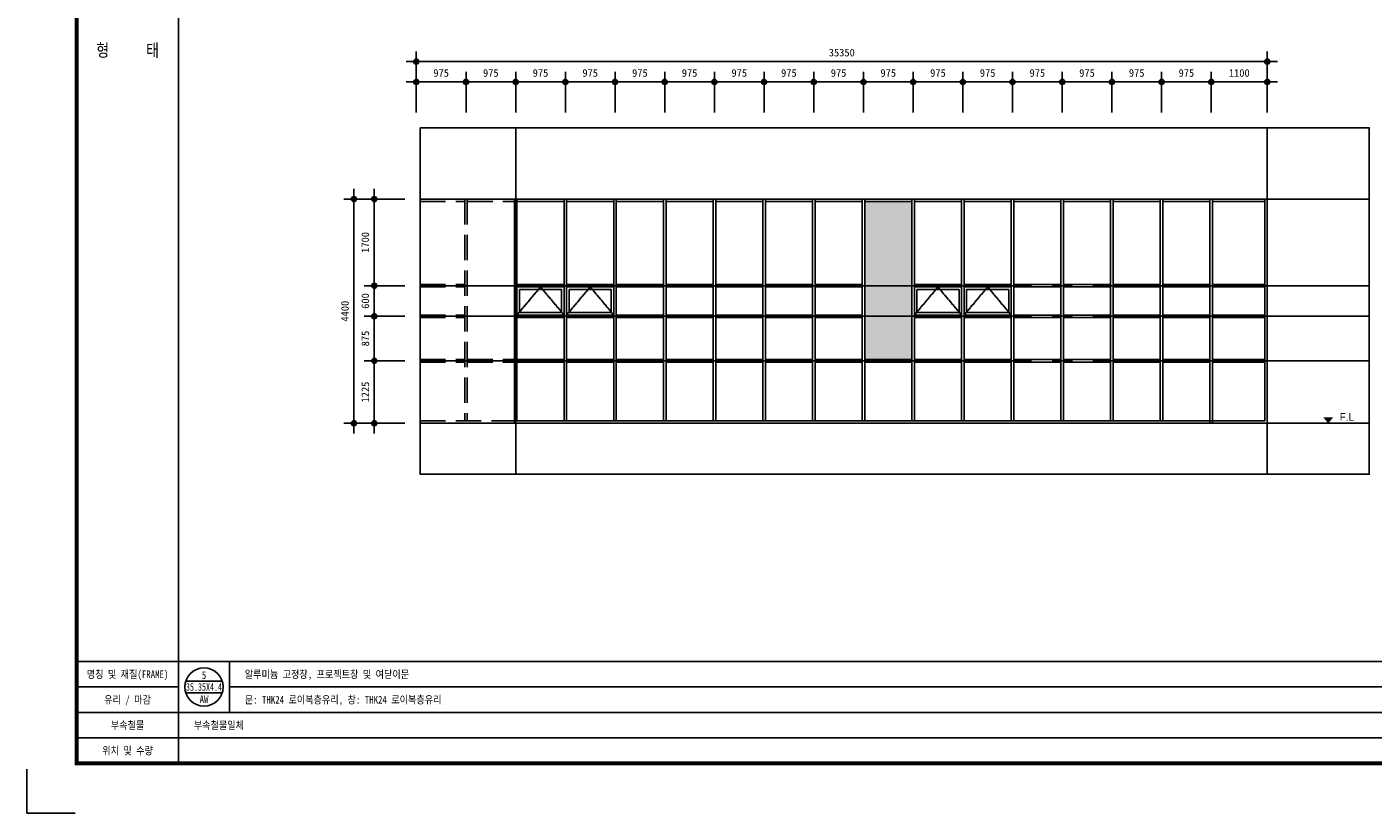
# Model space of a CAD drawing. Header units: millimetres. Extents: x 3445018 to 4174071, y -6064565 to -5122887.
# Tile 50 of 192: x 3795621 to 3822039, y -5615915 to -5600483. Entities that reach past the tile are written whole.
import ezdxf
from ezdxf.enums import TextEntityAlignment as Align

# ---------------------------------------------------------------- set-up
doc = ezdxf.new("R2010")
doc.units = ezdxf.units.MM
doc.header["$MEASUREMENT"] = 0
doc.linetypes.add('CEN', pattern=[66, 60, -2, 2, -2])
doc.linetypes.add('HID2', pattern=[3.5, 2.5, -1])
doc.layers.get('DEFPOINTS').update_dxf_attribs({"linetype": 'CONTINUOUS'})
for name, color, linetype in [('3', 3, 'CONTINUOUS'), ('A_GE_CEN', 1, 'CEN'), ('A_GE_FORM', 7, 'CONTINUOUS'), ('A_GE_SYM', 7, 'CONTINUOUS'), ('A_GE_TEXT', 3, 'CONTINUOUS'), ('AA-XXXX-TEXT', 3, 'CONTINUOUS'), ('AA-XXXX-창호부호', 7, 'CONTINUOUS'), ('CEN', 13, 'CEN'), ('DIM', 7, 'CONTINUOUS'), ('SO-252', 252, 'CONTINUOUS'), ('TABLE', 7, 'CONTINUOUS'), ('WIN1', 4, 'CONTINUOUS'), ('WIN2', 9, 'CONTINUOUS')]:
    doc.layers.add(name, color=color, linetype=linetype)
doc.styles.add('HY울릉도 L', font='txt')
doc.styles.add('SDP-S', font='txt')
doc.styles.add('돋움', font='txt')
doc.dimstyles.new('SMDI-3', dxfattribs={"dimtxt": 3, "dimasz": 1, "dimexe": 2, "dimexo": 3, "dimgap": 1, "dimtad": 1, "dimdsep": 46, "dimtxsty": 'HY울릉도 L', "dimblk": 'Z_DOT', "dimcen": 2.5, "dimdle": 1.5, "dimclrd": 1, "dimclre": 1, "dimclrt": 2, "dimadec": 0, "dimazin": 0, "dimtfac": 1, "dimtix": 1, "dimtmove": 2, "dimatfit": 3, "dimldrblk": 'Z_DOT', "dimfxl": 2, "dimtvp": 1, "dimtolj": 1, "dimtzin": 0, "dimarcsym": 0})

# ---------------------------------------------------------------- blocks, each defined once
blk = doc.blocks.new('창호부호')
at = {"layer": 'AA-XXXX-창호부호'}
for p, q in [((-286, 90), (286, 90)), ((-286, -90), (286, -90))]:
    blk.add_line(p, q, dxfattribs=at)
blk.add_circle((0, 0), 300, dxfattribs=at)
at = {"layer": 'AA-XXXX-창호부호', "color": 3, "width": 0.85}
blk.add_attdef('NO', text='', height=120, dxfattribs=at).set_placement((0, 90), align=Align.BOTTOM_CENTER)
at = {"layer": 'AA-XXXX-창호부호', "color": 4, "width": 0.85}
blk.add_attdef('규격', text='', height=120, dxfattribs=at).set_placement((0, 0), align=Align.MIDDLE)
at = {"layer": 'AA-XXXX-창호부호', "color": 3, "width": 0.85}
blk.add_attdef('창호', text='', height=120, dxfattribs=at).set_placement((0, -130), align=Align.TOP_CENTER)
blk = doc.blocks.new('sheet _서영')
at = {"layer": 'A_GE_FORM'}
for p, q in [((-362689.99, -1059041.18), (-362689.99, -1059058.43)), ((-362689.99, -1059041.18), (-362689.99, -1059058.43)), ((-362689.99, -1059058.43), (-362670.99, -1059058.43))]:
    blk.add_line(p, q, dxfattribs=at)
at = {"layer": 'A_GE_FORM', "const_width": 1.5}
blk.add_lwpolyline([(-361868.49, -1059038.93), (-362670.49, -1059038.93), (-362670.49, -1058483.93), (-361868.49, -1058483.93)], close=True, dxfattribs=at)
blk = doc.blocks.new('Z_DOT')
at = {"layer": 'DIM', "color": 1, "ltscale": 3}
for p, q in [((-2, 0), (2, 0)), ((0, -2), (0, 2))]:
    blk.add_line(p, q, dxfattribs=at)
for radius in [0.5, 0.25]:
    blk.add_circle((0, 0), radius, dxfattribs=at)
blk = doc.blocks.new('*D687')
at = {"layer": 'DEFPOINTS', "color": 0, "ltscale": 3, "transparency": 16777216}
for p in [(3803263, -5601163), (3803263, -5602464), (3819963, -5602464)]:
    blk.add_point(p, dxfattribs=at)
at = {"layer": 'DIM', "color": 1, "lineweight": -2, "ltscale": 3, "transparency": 16777216}
for p, q in [((3803263, -5602164), (3803263, -5600963)), ((3819963, -5602164), (3819963, -5600963)), ((3819863, -5601163), (3803363, -5601163))]:
    blk.add_line(p, q, dxfattribs=at)
at = {"layer": 'DIM', "color": 1, "lineweight": -2, "ltscale": 3, "transparency": 16777216, "xscale": 100, "yscale": 100, "zscale": 100, "rotation": 180}
blk.add_blockref('Z_DOT', (3803263, -5601163), dxfattribs=at)
at = {"layer": 'DIM', "color": 1, "lineweight": -2, "ltscale": 3, "transparency": 16777216, "xscale": 100, "yscale": 100, "zscale": 100}
blk.add_blockref('Z_DOT', (3819963, -5601163), dxfattribs=at)
at = {"layer": 'DIM', "color": 2, "ltscale": 3, "transparency": 16777216, "insert": (3811613, -5600988), "char_height": 150, "attachment_point": 5, "style": 'SDP-S'}
blk.add_mtext('\\A1;35350', dxfattribs=at)
blk = doc.blocks.new('*D688')
at = {"layer": 'DEFPOINTS', "color": 0, "ltscale": 3, "transparency": 16777216}
for p in [(3819963, -5601563), (3818863, -5602464), (3819963, -5602464)]:
    blk.add_point(p, dxfattribs=at)
at = {"layer": 'DIM', "color": 1, "lineweight": -2, "ltscale": 3, "transparency": 16777216}
for p, q in [((3818863, -5602164), (3818863, -5601363)), ((3819963, -5602164), (3819963, -5601363)), ((3818963, -5601563), (3819863, -5601563))]:
    blk.add_line(p, q, dxfattribs=at)
at = {"layer": 'DIM', "color": 1, "lineweight": -2, "ltscale": 3, "transparency": 16777216, "xscale": 100, "yscale": 100, "zscale": 100, "rotation": 180}
blk.add_blockref('Z_DOT', (3818863, -5601563), dxfattribs=at)
at = {"layer": 'DIM', "color": 1, "lineweight": -2, "ltscale": 3, "transparency": 16777216, "xscale": 100, "yscale": 100, "zscale": 100}
blk.add_blockref('Z_DOT', (3819963, -5601563), dxfattribs=at)
at = {"layer": 'DIM', "color": 2, "ltscale": 3, "transparency": 16777216, "insert": (3819413, -5601388), "char_height": 150, "attachment_point": 5, "style": 'SDP-S'}
blk.add_mtext('\\A1;1100', dxfattribs=at)
blk = doc.blocks.new('*D661')
at = {"layer": 'DEFPOINTS', "color": 0, "ltscale": 3, "transparency": 16777216}
for p in [(3818863, -5601563), (3817888, -5602464), (3818863, -5602464)]:
    blk.add_point(p, dxfattribs=at)
at = {"layer": 'DIM', "color": 1, "lineweight": -2, "ltscale": 3, "transparency": 16777216}
for p, q in [((3817888, -5602164), (3817888, -5601363)), ((3818863, -5602164), (3818863, -5601363)), ((3817988, -5601563), (3818763, -5601563))]:
    blk.add_line(p, q, dxfattribs=at)
at = {"layer": 'DIM', "color": 1, "lineweight": -2, "ltscale": 3, "transparency": 16777216, "xscale": 100, "yscale": 100, "zscale": 100, "rotation": 180}
blk.add_blockref('Z_DOT', (3817888, -5601563), dxfattribs=at)
at = {"layer": 'DIM', "color": 1, "lineweight": -2, "ltscale": 3, "transparency": 16777216, "xscale": 100, "yscale": 100, "zscale": 100}
blk.add_blockref('Z_DOT', (3818863, -5601563), dxfattribs=at)
at = {"layer": 'DIM', "color": 2, "ltscale": 3, "transparency": 16777216, "insert": (3818375, -5601388), "char_height": 150, "attachment_point": 5, "style": 'SDP-S'}
blk.add_mtext('\\A1;975', dxfattribs=at)
blk = doc.blocks.new('*D662')
at = {"layer": 'DEFPOINTS', "color": 0, "ltscale": 3, "transparency": 16777216}
for p in [(3817888, -5601563), (3816913, -5602464), (3817888, -5602464)]:
    blk.add_point(p, dxfattribs=at)
at = {"layer": 'DIM', "color": 1, "lineweight": -2, "ltscale": 3, "transparency": 16777216}
for p, q in [((3816913, -5602164), (3816913, -5601363)), ((3817888, -5602164), (3817888, -5601363)), ((3817013, -5601563), (3817788, -5601563))]:
    blk.add_line(p, q, dxfattribs=at)
at = {"layer": 'DIM', "color": 1, "lineweight": -2, "ltscale": 3, "transparency": 16777216, "xscale": 100, "yscale": 100, "zscale": 100, "rotation": 180}
blk.add_blockref('Z_DOT', (3816913, -5601563), dxfattribs=at)
at = {"layer": 'DIM', "color": 1, "lineweight": -2, "ltscale": 3, "transparency": 16777216, "xscale": 100, "yscale": 100, "zscale": 100}
blk.add_blockref('Z_DOT', (3817888, -5601563), dxfattribs=at)
at = {"layer": 'DIM', "color": 2, "ltscale": 3, "transparency": 16777216, "insert": (3817400, -5601388), "char_height": 150, "attachment_point": 5, "style": 'SDP-S'}
blk.add_mtext('\\A1;975', dxfattribs=at)
blk = doc.blocks.new('*D663')
at = {"layer": 'DEFPOINTS', "color": 0, "ltscale": 3, "transparency": 16777216}
for p in [(3816913, -5601563), (3815938, -5602464), (3816913, -5602464)]:
    blk.add_point(p, dxfattribs=at)
at = {"layer": 'DIM', "color": 1, "lineweight": -2, "ltscale": 3, "transparency": 16777216}
for p, q in [((3815938, -5602164), (3815938, -5601363)), ((3816913, -5602164), (3816913, -5601363)), ((3816038, -5601563), (3816813, -5601563))]:
    blk.add_line(p, q, dxfattribs=at)
at = {"layer": 'DIM', "color": 1, "lineweight": -2, "ltscale": 3, "transparency": 16777216, "xscale": 100, "yscale": 100, "zscale": 100, "rotation": 180}
blk.add_blockref('Z_DOT', (3815938, -5601563), dxfattribs=at)
at = {"layer": 'DIM', "color": 1, "lineweight": -2, "ltscale": 3, "transparency": 16777216, "xscale": 100, "yscale": 100, "zscale": 100}
blk.add_blockref('Z_DOT', (3816913, -5601563), dxfattribs=at)
at = {"layer": 'DIM', "color": 2, "ltscale": 3, "transparency": 16777216, "insert": (3816425, -5601388), "char_height": 150, "attachment_point": 5, "style": 'SDP-S'}
blk.add_mtext('\\A1;975', dxfattribs=at)
blk = doc.blocks.new('*D664')
at = {"layer": 'DEFPOINTS', "color": 0, "ltscale": 3, "transparency": 16777216}
for p in [(3815938, -5601563), (3814963, -5602464), (3815938, -5602464)]:
    blk.add_point(p, dxfattribs=at)
at = {"layer": 'DIM', "color": 1, "lineweight": -2, "ltscale": 3, "transparency": 16777216}
for p, q in [((3814963, -5602164), (3814963, -5601363)), ((3815938, -5602164), (3815938, -5601363)), ((3815063, -5601563), (3815838, -5601563))]:
    blk.add_line(p, q, dxfattribs=at)
at = {"layer": 'DIM', "color": 1, "lineweight": -2, "ltscale": 3, "transparency": 16777216, "xscale": 100, "yscale": 100, "zscale": 100, "rotation": 180}
blk.add_blockref('Z_DOT', (3814963, -5601563), dxfattribs=at)
at = {"layer": 'DIM', "color": 1, "lineweight": -2, "ltscale": 3, "transparency": 16777216, "xscale": 100, "yscale": 100, "zscale": 100}
blk.add_blockref('Z_DOT', (3815938, -5601563), dxfattribs=at)
at = {"layer": 'DIM', "color": 2, "ltscale": 3, "transparency": 16777216, "insert": (3815450, -5601388), "char_height": 150, "attachment_point": 5, "style": 'SDP-S'}
blk.add_mtext('\\A1;975', dxfattribs=at)
blk = doc.blocks.new('*D665')
at = {"layer": 'DEFPOINTS', "color": 0, "ltscale": 3, "transparency": 16777216}
for p in [(3814963, -5601563), (3813988, -5602464), (3814963, -5602464)]:
    blk.add_point(p, dxfattribs=at)
at = {"layer": 'DIM', "color": 1, "lineweight": -2, "ltscale": 3, "transparency": 16777216}
for p, q in [((3813988, -5602164), (3813988, -5601363)), ((3814963, -5602164), (3814963, -5601363)), ((3814088, -5601563), (3814863, -5601563))]:
    blk.add_line(p, q, dxfattribs=at)
at = {"layer": 'DIM', "color": 1, "lineweight": -2, "ltscale": 3, "transparency": 16777216, "xscale": 100, "yscale": 100, "zscale": 100, "rotation": 180}
blk.add_blockref('Z_DOT', (3813988, -5601563), dxfattribs=at)
at = {"layer": 'DIM', "color": 1, "lineweight": -2, "ltscale": 3, "transparency": 16777216, "xscale": 100, "yscale": 100, "zscale": 100}
blk.add_blockref('Z_DOT', (3814963, -5601563), dxfattribs=at)
at = {"layer": 'DIM', "color": 2, "ltscale": 3, "transparency": 16777216, "insert": (3814475, -5601388), "char_height": 150, "attachment_point": 5, "style": 'SDP-S'}
blk.add_mtext('\\A1;975', dxfattribs=at)
blk = doc.blocks.new('*D666')
at = {"layer": 'DEFPOINTS', "color": 0, "ltscale": 3, "transparency": 16777216}
for p in [(3813988, -5601563), (3813013, -5602464), (3813988, -5602464)]:
    blk.add_point(p, dxfattribs=at)
at = {"layer": 'DIM', "color": 1, "lineweight": -2, "ltscale": 3, "transparency": 16777216}
for p, q in [((3813013, -5602164), (3813013, -5601363)), ((3813988, -5602164), (3813988, -5601363)), ((3813113, -5601563), (3813888, -5601563))]:
    blk.add_line(p, q, dxfattribs=at)
at = {"layer": 'DIM', "color": 1, "lineweight": -2, "ltscale": 3, "transparency": 16777216, "xscale": 100, "yscale": 100, "zscale": 100, "rotation": 180}
blk.add_blockref('Z_DOT', (3813013, -5601563), dxfattribs=at)
at = {"layer": 'DIM', "color": 1, "lineweight": -2, "ltscale": 3, "transparency": 16777216, "xscale": 100, "yscale": 100, "zscale": 100}
blk.add_blockref('Z_DOT', (3813988, -5601563), dxfattribs=at)
at = {"layer": 'DIM', "color": 2, "ltscale": 3, "transparency": 16777216, "insert": (3813500, -5601388), "char_height": 150, "attachment_point": 5, "style": 'SDP-S'}
blk.add_mtext('\\A1;975', dxfattribs=at)
blk = doc.blocks.new('*D667')
at = {"layer": 'DEFPOINTS', "color": 0, "ltscale": 3, "transparency": 16777216}
for p in [(3813013, -5601563), (3812038, -5602464), (3813013, -5602464)]:
    blk.add_point(p, dxfattribs=at)
at = {"layer": 'DIM', "color": 1, "lineweight": -2, "ltscale": 3, "transparency": 16777216}
for p, q in [((3812038, -5602164), (3812038, -5601363)), ((3813013, -5602164), (3813013, -5601363)), ((3812138, -5601563), (3812913, -5601563))]:
    blk.add_line(p, q, dxfattribs=at)
at = {"layer": 'DIM', "color": 1, "lineweight": -2, "ltscale": 3, "transparency": 16777216, "xscale": 100, "yscale": 100, "zscale": 100, "rotation": 180}
blk.add_blockref('Z_DOT', (3812038, -5601563), dxfattribs=at)
at = {"layer": 'DIM', "color": 1, "lineweight": -2, "ltscale": 3, "transparency": 16777216, "xscale": 100, "yscale": 100, "zscale": 100}
blk.add_blockref('Z_DOT', (3813013, -5601563), dxfattribs=at)
at = {"layer": 'DIM', "color": 2, "ltscale": 3, "transparency": 16777216, "insert": (3812525, -5601388), "char_height": 150, "attachment_point": 5, "style": 'SDP-S'}
blk.add_mtext('\\A1;975', dxfattribs=at)
blk = doc.blocks.new('*D668')
at = {"layer": 'DEFPOINTS', "color": 0, "ltscale": 3, "transparency": 16777216}
for p in [(3812038, -5601563), (3811063, -5602464), (3812038, -5602464)]:
    blk.add_point(p, dxfattribs=at)
at = {"layer": 'DIM', "color": 1, "lineweight": -2, "ltscale": 3, "transparency": 16777216}
for p, q in [((3811063, -5602164), (3811063, -5601363)), ((3812038, -5602164), (3812038, -5601363)), ((3811163, -5601563), (3811938, -5601563))]:
    blk.add_line(p, q, dxfattribs=at)
at = {"layer": 'DIM', "color": 1, "lineweight": -2, "ltscale": 3, "transparency": 16777216, "xscale": 100, "yscale": 100, "zscale": 100, "rotation": 180}
blk.add_blockref('Z_DOT', (3811063, -5601563), dxfattribs=at)
at = {"layer": 'DIM', "color": 1, "lineweight": -2, "ltscale": 3, "transparency": 16777216, "xscale": 100, "yscale": 100, "zscale": 100}
blk.add_blockref('Z_DOT', (3812038, -5601563), dxfattribs=at)
at = {"layer": 'DIM', "color": 2, "ltscale": 3, "transparency": 16777216, "insert": (3811550, -5601388), "char_height": 150, "attachment_point": 5, "style": 'SDP-S'}
blk.add_mtext('\\A1;975', dxfattribs=at)
blk = doc.blocks.new('*D669')
at = {"layer": 'DEFPOINTS', "color": 0, "ltscale": 3, "transparency": 16777216}
for p in [(3811063, -5601563), (3810088, -5602464), (3811063, -5602464)]:
    blk.add_point(p, dxfattribs=at)
at = {"layer": 'DIM', "color": 1, "lineweight": -2, "ltscale": 3, "transparency": 16777216}
for p, q in [((3810088, -5602164), (3810088, -5601363)), ((3811063, -5602164), (3811063, -5601363)), ((3810188, -5601563), (3810963, -5601563))]:
    blk.add_line(p, q, dxfattribs=at)
at = {"layer": 'DIM', "color": 1, "lineweight": -2, "ltscale": 3, "transparency": 16777216, "xscale": 100, "yscale": 100, "zscale": 100, "rotation": 180}
blk.add_blockref('Z_DOT', (3810088, -5601563), dxfattribs=at)
at = {"layer": 'DIM', "color": 1, "lineweight": -2, "ltscale": 3, "transparency": 16777216, "xscale": 100, "yscale": 100, "zscale": 100}
blk.add_blockref('Z_DOT', (3811063, -5601563), dxfattribs=at)
at = {"layer": 'DIM', "color": 2, "ltscale": 3, "transparency": 16777216, "insert": (3810575, -5601388), "char_height": 150, "attachment_point": 5, "style": 'SDP-S'}
blk.add_mtext('\\A1;975', dxfattribs=at)
blk = doc.blocks.new('*D670')
at = {"layer": 'DEFPOINTS', "color": 0, "ltscale": 3, "transparency": 16777216}
for p in [(3810088, -5601563), (3809113, -5602464), (3810088, -5602464)]:
    blk.add_point(p, dxfattribs=at)
at = {"layer": 'DIM', "color": 1, "lineweight": -2, "ltscale": 3, "transparency": 16777216}
for p, q in [((3809113, -5602164), (3809113, -5601363)), ((3810088, -5602164), (3810088, -5601363)), ((3809213, -5601563), (3809988, -5601563))]:
    blk.add_line(p, q, dxfattribs=at)
at = {"layer": 'DIM', "color": 1, "lineweight": -2, "ltscale": 3, "transparency": 16777216, "xscale": 100, "yscale": 100, "zscale": 100, "rotation": 180}
blk.add_blockref('Z_DOT', (3809113, -5601563), dxfattribs=at)
at = {"layer": 'DIM', "color": 1, "lineweight": -2, "ltscale": 3, "transparency": 16777216, "xscale": 100, "yscale": 100, "zscale": 100}
blk.add_blockref('Z_DOT', (3810088, -5601563), dxfattribs=at)
at = {"layer": 'DIM', "color": 2, "ltscale": 3, "transparency": 16777216, "insert": (3809600, -5601388), "char_height": 150, "attachment_point": 5, "style": 'SDP-S'}
blk.add_mtext('\\A1;975', dxfattribs=at)
blk = doc.blocks.new('*D671')
at = {"layer": 'DEFPOINTS', "color": 0, "ltscale": 3, "transparency": 16777216}
for p in [(3809113, -5601563), (3808138, -5602464), (3809113, -5602464)]:
    blk.add_point(p, dxfattribs=at)
at = {"layer": 'DIM', "color": 1, "lineweight": -2, "ltscale": 3, "transparency": 16777216}
for p, q in [((3808138, -5602164), (3808138, -5601363)), ((3809113, -5602164), (3809113, -5601363)), ((3808238, -5601563), (3809013, -5601563))]:
    blk.add_line(p, q, dxfattribs=at)
at = {"layer": 'DIM', "color": 1, "lineweight": -2, "ltscale": 3, "transparency": 16777216, "xscale": 100, "yscale": 100, "zscale": 100, "rotation": 180}
blk.add_blockref('Z_DOT', (3808138, -5601563), dxfattribs=at)
at = {"layer": 'DIM', "color": 1, "lineweight": -2, "ltscale": 3, "transparency": 16777216, "xscale": 100, "yscale": 100, "zscale": 100}
blk.add_blockref('Z_DOT', (3809113, -5601563), dxfattribs=at)
at = {"layer": 'DIM', "color": 2, "ltscale": 3, "transparency": 16777216, "insert": (3808625, -5601388), "char_height": 150, "attachment_point": 5, "style": 'SDP-S'}
blk.add_mtext('\\A1;975', dxfattribs=at)
blk = doc.blocks.new('*D690')
at = {"layer": 'DEFPOINTS', "color": 0, "ltscale": 3, "transparency": 16777216}
for p in [(3808138, -5601563), (3807163, -5602464), (3808138, -5602464)]:
    blk.add_point(p, dxfattribs=at)
at = {"layer": 'DIM', "color": 1, "lineweight": -2, "ltscale": 3, "transparency": 16777216}
for p, q in [((3807163, -5602164), (3807163, -5601363)), ((3808138, -5602164), (3808138, -5601363)), ((3807263, -5601563), (3808038, -5601563))]:
    blk.add_line(p, q, dxfattribs=at)
at = {"layer": 'DIM', "color": 1, "lineweight": -2, "ltscale": 3, "transparency": 16777216, "xscale": 100, "yscale": 100, "zscale": 100, "rotation": 180}
blk.add_blockref('Z_DOT', (3807163, -5601563), dxfattribs=at)
at = {"layer": 'DIM', "color": 1, "lineweight": -2, "ltscale": 3, "transparency": 16777216, "xscale": 100, "yscale": 100, "zscale": 100}
blk.add_blockref('Z_DOT', (3808138, -5601563), dxfattribs=at)
at = {"layer": 'DIM', "color": 2, "ltscale": 3, "transparency": 16777216, "insert": (3807650, -5601388), "char_height": 150, "attachment_point": 5, "style": 'SDP-S'}
blk.add_mtext('\\A1;975', dxfattribs=at)
blk = doc.blocks.new('*D691')
at = {"layer": 'DEFPOINTS', "color": 0, "ltscale": 3, "transparency": 16777216}
for p in [(3807163, -5601563), (3806188, -5602464), (3807163, -5602464)]:
    blk.add_point(p, dxfattribs=at)
at = {"layer": 'DIM', "color": 1, "lineweight": -2, "ltscale": 3, "transparency": 16777216}
for p, q in [((3806188, -5602164), (3806188, -5601363)), ((3807163, -5602164), (3807163, -5601363)), ((3806288, -5601563), (3807063, -5601563))]:
    blk.add_line(p, q, dxfattribs=at)
at = {"layer": 'DIM', "color": 1, "lineweight": -2, "ltscale": 3, "transparency": 16777216, "xscale": 100, "yscale": 100, "zscale": 100, "rotation": 180}
blk.add_blockref('Z_DOT', (3806188, -5601563), dxfattribs=at)
at = {"layer": 'DIM', "color": 1, "lineweight": -2, "ltscale": 3, "transparency": 16777216, "xscale": 100, "yscale": 100, "zscale": 100}
blk.add_blockref('Z_DOT', (3807163, -5601563), dxfattribs=at)
at = {"layer": 'DIM', "color": 2, "ltscale": 3, "transparency": 16777216, "insert": (3806675, -5601388), "char_height": 150, "attachment_point": 5, "style": 'SDP-S'}
blk.add_mtext('\\A1;975', dxfattribs=at)
blk = doc.blocks.new('*D692')
at = {"layer": 'DEFPOINTS', "color": 0, "ltscale": 3, "transparency": 16777216}
for p in [(3806188, -5601563), (3805213, -5602464), (3806188, -5602464)]:
    blk.add_point(p, dxfattribs=at)
at = {"layer": 'DIM', "color": 1, "lineweight": -2, "ltscale": 3, "transparency": 16777216}
for p, q in [((3805213, -5602164), (3805213, -5601363)), ((3806188, -5602164), (3806188, -5601363)), ((3805313, -5601563), (3806088, -5601563))]:
    blk.add_line(p, q, dxfattribs=at)
at = {"layer": 'DIM', "color": 1, "lineweight": -2, "ltscale": 3, "transparency": 16777216, "xscale": 100, "yscale": 100, "zscale": 100, "rotation": 180}
blk.add_blockref('Z_DOT', (3805213, -5601563), dxfattribs=at)
at = {"layer": 'DIM', "color": 1, "lineweight": -2, "ltscale": 3, "transparency": 16777216, "xscale": 100, "yscale": 100, "zscale": 100}
blk.add_blockref('Z_DOT', (3806188, -5601563), dxfattribs=at)
at = {"layer": 'DIM', "color": 2, "ltscale": 3, "transparency": 16777216, "insert": (3805700, -5601388), "char_height": 150, "attachment_point": 5, "style": 'SDP-S'}
blk.add_mtext('\\A1;975', dxfattribs=at)
blk = doc.blocks.new('*D693')
at = {"layer": 'DEFPOINTS', "color": 0, "ltscale": 3, "transparency": 16777216}
for p in [(3805213, -5601563), (3804238, -5602464), (3805213, -5602464)]:
    blk.add_point(p, dxfattribs=at)
at = {"layer": 'DIM', "color": 1, "lineweight": -2, "ltscale": 3, "transparency": 16777216}
for p, q in [((3804238, -5602164), (3804238, -5601363)), ((3805213, -5602164), (3805213, -5601363)), ((3804338, -5601563), (3805113, -5601563))]:
    blk.add_line(p, q, dxfattribs=at)
at = {"layer": 'DIM', "color": 1, "lineweight": -2, "ltscale": 3, "transparency": 16777216, "xscale": 100, "yscale": 100, "zscale": 100, "rotation": 180}
blk.add_blockref('Z_DOT', (3804238, -5601563), dxfattribs=at)
at = {"layer": 'DIM', "color": 1, "lineweight": -2, "ltscale": 3, "transparency": 16777216, "xscale": 100, "yscale": 100, "zscale": 100}
blk.add_blockref('Z_DOT', (3805213, -5601563), dxfattribs=at)
at = {"layer": 'DIM', "color": 2, "ltscale": 3, "transparency": 16777216, "insert": (3804725, -5601388), "char_height": 150, "attachment_point": 5, "style": 'SDP-S'}
blk.add_mtext('\\A1;975', dxfattribs=at)
blk = doc.blocks.new('*D694')
at = {"layer": 'DEFPOINTS', "color": 0, "ltscale": 3, "transparency": 16777216}
for p in [(3804238, -5601563), (3803263, -5602464), (3804238, -5602464)]:
    blk.add_point(p, dxfattribs=at)
at = {"layer": 'DIM', "color": 1, "lineweight": -2, "ltscale": 3, "transparency": 16777216}
for p, q in [((3803263, -5602164), (3803263, -5601363)), ((3804238, -5602164), (3804238, -5601363)), ((3803363, -5601563), (3804138, -5601563))]:
    blk.add_line(p, q, dxfattribs=at)
at = {"layer": 'DIM', "color": 1, "lineweight": -2, "ltscale": 3, "transparency": 16777216, "xscale": 100, "yscale": 100, "zscale": 100, "rotation": 180}
blk.add_blockref('Z_DOT', (3803263, -5601563), dxfattribs=at)
at = {"layer": 'DIM', "color": 1, "lineweight": -2, "ltscale": 3, "transparency": 16777216, "xscale": 100, "yscale": 100, "zscale": 100}
blk.add_blockref('Z_DOT', (3804238, -5601563), dxfattribs=at)
at = {"layer": 'DIM', "color": 2, "ltscale": 3, "transparency": 16777216, "insert": (3803750, -5601388), "char_height": 150, "attachment_point": 5, "style": 'SDP-S'}
blk.add_mtext('\\A1;975', dxfattribs=at)
blk = doc.blocks.new('*D698')
at = {"layer": 'DEFPOINTS', "color": 0, "ltscale": 3, "transparency": 16777216}
for p in [(3803338, -5603863), (3802038, -5608263), (3803339, -5608263)]:
    blk.add_point(p, dxfattribs=at)
at = {"layer": 'DIM', "color": 1, "lineweight": -2, "ltscale": 3, "transparency": 16777216}
for p, q in [((3803038, -5603863), (3801838, -5603863)), ((3802038, -5603963), (3802038, -5608163)), ((3803039, -5608263), (3801838, -5608263))]:
    blk.add_line(p, q, dxfattribs=at)
at = {"layer": 'DIM', "color": 1, "lineweight": -2, "ltscale": 3, "transparency": 16777216, "xscale": 100, "yscale": 100, "zscale": 100}
for p, rotation in [((3802038, -5603863), 90), ((3802038, -5608263), 270)]:
    blk.add_blockref('Z_DOT', p, dxfattribs=dict(at, rotation=rotation))
at = {"layer": 'DIM', "color": 2, "ltscale": 3, "transparency": 16777216, "insert": (3801863, -5606063), "char_height": 150, "attachment_point": 5, "rotation": 90, "style": 'SDP-S'}
blk.add_mtext('\\A1;4400', dxfattribs=at)
blk = doc.blocks.new('*D699')
at = {"layer": 'DEFPOINTS', "color": 0, "ltscale": 3, "transparency": 16777216}
for p in [(3803338, -5603863), (3802438, -5605563), (3803339, -5605563)]:
    blk.add_point(p, dxfattribs=at)
at = {"layer": 'DIM', "color": 1, "lineweight": -2, "ltscale": 3, "transparency": 16777216}
for p, q in [((3803038, -5603863), (3802238, -5603863)), ((3802438, -5603963), (3802438, -5605463)), ((3803039, -5605563), (3802238, -5605563))]:
    blk.add_line(p, q, dxfattribs=at)
at = {"layer": 'DIM', "color": 1, "lineweight": -2, "ltscale": 3, "transparency": 16777216, "xscale": 100, "yscale": 100, "zscale": 100}
for p, rotation in [((3802438, -5603863), 90), ((3802438, -5605563), 270)]:
    blk.add_blockref('Z_DOT', p, dxfattribs=dict(at, rotation=rotation))
at = {"layer": 'DIM', "color": 2, "ltscale": 3, "transparency": 16777216, "insert": (3802263, -5604713), "char_height": 150, "attachment_point": 5, "rotation": 90, "style": 'SDP-S'}
blk.add_mtext('\\A1;1700', dxfattribs=at)
blk = doc.blocks.new('*D700')
at = {"layer": 'DEFPOINTS', "color": 0, "ltscale": 3, "transparency": 16777216}
for p in [(3803338, -5605563), (3802438, -5606163), (3803338, -5606163)]:
    blk.add_point(p, dxfattribs=at)
at = {"layer": 'DIM', "color": 1, "lineweight": -2, "ltscale": 3, "transparency": 16777216}
for p, q in [((3803038, -5605563), (3802238, -5605563)), ((3802438, -5605663), (3802438, -5606063)), ((3803038, -5606163), (3802238, -5606163))]:
    blk.add_line(p, q, dxfattribs=at)
at = {"layer": 'DIM', "color": 1, "lineweight": -2, "ltscale": 3, "transparency": 16777216, "xscale": 100, "yscale": 100, "zscale": 100}
for p, rotation in [((3802438, -5605563), 90), ((3802438, -5606163), 270)]:
    blk.add_blockref('Z_DOT', p, dxfattribs=dict(at, rotation=rotation))
at = {"layer": 'DIM', "color": 2, "ltscale": 3, "transparency": 16777216, "insert": (3802263, -5605863), "char_height": 150, "attachment_point": 5, "rotation": 90, "style": 'SDP-S'}
blk.add_mtext('\\A1;600', dxfattribs=at)
blk = doc.blocks.new('*D701')
at = {"layer": 'DEFPOINTS', "color": 0, "ltscale": 3, "transparency": 16777216}
for p in [(3803338, -5606163), (3802438, -5607038), (3803339, -5607038)]:
    blk.add_point(p, dxfattribs=at)
at = {"layer": 'DIM', "color": 1, "lineweight": -2, "ltscale": 3, "transparency": 16777216}
for p, q in [((3803038, -5606163), (3802238, -5606163)), ((3802438, -5606263), (3802438, -5606938)), ((3803039, -5607038), (3802238, -5607038))]:
    blk.add_line(p, q, dxfattribs=at)
at = {"layer": 'DIM', "color": 1, "lineweight": -2, "ltscale": 3, "transparency": 16777216, "xscale": 100, "yscale": 100, "zscale": 100}
for p, rotation in [((3802438, -5606163), 90), ((3802438, -5607038), 270)]:
    blk.add_blockref('Z_DOT', p, dxfattribs=dict(at, rotation=rotation))
at = {"layer": 'DIM', "color": 2, "ltscale": 3, "transparency": 16777216, "insert": (3802263, -5606600), "char_height": 150, "attachment_point": 5, "rotation": 90, "style": 'SDP-S'}
blk.add_mtext('\\A1;875', dxfattribs=at)
blk = doc.blocks.new('*D702')
at = {"layer": 'DEFPOINTS', "color": 0, "ltscale": 3, "transparency": 16777216}
for p in [(3803338, -5607038), (3802438, -5608263), (3803339, -5608263)]:
    blk.add_point(p, dxfattribs=at)
at = {"layer": 'DIM', "color": 1, "lineweight": -2, "ltscale": 3, "transparency": 16777216}
for p, q in [((3803038, -5607038), (3802238, -5607038)), ((3802438, -5607138), (3802438, -5608163)), ((3803039, -5608263), (3802238, -5608263))]:
    blk.add_line(p, q, dxfattribs=at)
at = {"layer": 'DIM', "color": 1, "lineweight": -2, "ltscale": 3, "transparency": 16777216, "xscale": 100, "yscale": 100, "zscale": 100}
for p, rotation in [((3802438, -5607038), 90), ((3802438, -5608263), 270)]:
    blk.add_blockref('Z_DOT', p, dxfattribs=dict(at, rotation=rotation))
at = {"layer": 'DIM', "color": 2, "ltscale": 3, "transparency": 16777216, "insert": (3802263, -5607650), "char_height": 150, "attachment_point": 5, "rotation": 90, "style": 'SDP-S'}
blk.add_mtext('\\A1;1225', dxfattribs=at)

msp = doc.modelspace()

# ---------------------------------------------------------------- hatches: boundary and pattern name
at = {"layer": 'A_GE_SYM'}
msp.add_hatch(color=256, dxfattribs=at).paths.add_polyline_path([(3821158.987, -5608263.897), (3821058.987, -5608143.897), (3821258.987, -5608143.897)])
at = {"layer": 'SO-252', "ltscale": 200}
h = msp.add_hatch(color=256, dxfattribs=at)
h.dxf.hatch_style = 1
h.paths.add_polyline_path([(3812988, -5603913), (3812063, -5603913), (3812063, -5607013), (3812988, -5607013)])

# ---------------------------------------------------------------- linework, layer by layer
at = {"layer": 'A_GE_CEN', "ltscale": 200}
for p, q in [((3805213, -5609264.028), (3805213, -5602463.996)), ((3819963, -5609264.028), (3819963, -5602463.996)), ((3803338.067, -5603862.904), (3821963.067, -5603862.904)), ((3803338.067, -5605564.028), (3821963.067, -5605564.028)), ((3803338.067, -5606164.028), (3821963.067, -5606164.028)), ((3803338.067, -5607039.028), (3821963.067, -5607039.028)), ((3803338.067, -5608262.904), (3821963.067, -5608262.904))]:
    msp.add_line(p, q, dxfattribs=at)
at = {"layer": 'CEN'}
for points in [[(3805238, -5606138), (3805700.5, -5605588), (3806163, -5606138)], [(3806213, -5606138), (3806675.5, -5605588), (3807138, -5606138)], [(3813038, -5606138), (3813500.5, -5605588), (3813963, -5606138)], [(3814013, -5606138), (3814475.5, -5605588), (3814938, -5606138)]]:
    msp.add_lwpolyline(points, dxfattribs=at)
at = {"layer": 'DEFPOINTS', "color": 146, "ltscale": 200, "true_color": 0x105689}
msp.add_lwpolyline([(3803338.067, -5602463.996), (3821963.067, -5602463.996), (3821963.067, -5609264.028), (3803338.067, -5609264.028)], close=True, dxfattribs=at)
at = {"layer": 'TABLE', "color": 2, "ltscale": 0.25}
msp.add_line((3798596.4, -5587189.949), (3798596.4, -5614939.949), dxfattribs=at)
at = {"layer": 'TABLE', "color": 8}
for p, q in [((3796596.4, -5612939.949), (3832471.4, -5612939.949)), ((3799596.4, -5612939.949), (3799596.4, -5613939.949)), ((3796596.4, -5613439.949), (3798596.4, -5613439.949)), ((3799596.4, -5613439.949), (3832471.4, -5613439.949)), ((3796596.4, -5613939.949), (3832471.4, -5613939.949)), ((3796596.4, -5614439.949), (3832471.4, -5614439.949))]:
    msp.add_line(p, q, dxfattribs=at)
at = {"layer": 'WIN1', "color": 252, "linetype": 'HID2', "ltscale": 200, "true_color": 0x939598}
for p, q in [((3803338.067, -5603863), (3805188, -5603863)), ((3804213, -5603863), (3804213, -5608213)), ((3804263, -5603863), (3804263, -5608213)), ((3803338.067, -5603913), (3804213, -5603913)), ((3804263, -5603913), (3805188, -5603913)), ((3803338.067, -5605538), (3804213, -5605538)), ((3803338.067, -5605588), (3804213, -5605588)), ((3803338.067, -5606138), (3804213, -5606138)), ((3803338.067, -5606188), (3804213, -5606188)), ((3803338.067, -5607013), (3804213, -5607013)), ((3803338.067, -5607063), (3804213, -5607063)), ((3804263, -5607013), (3805188, -5607013)), ((3804263, -5607063), (3805188, -5607063)), ((3803338.067, -5608213), (3805188, -5608213)), ((3803338.067, -5608263), (3805188, -5608263))]:
    msp.add_line(p, q, dxfattribs=at)
at = {"layer": 'WIN1', "ltscale": 200}
for p, q in [((3805188, -5603863), (3819963, -5603863)), ((3805188, -5603863), (3805188, -5608263)), ((3805238, -5603863), (3805238, -5608213)), ((3806163, -5603863), (3806163, -5608213)), ((3806213, -5603863), (3806213, -5608213)), ((3807138, -5603863), (3807138, -5608213)), ((3807188, -5603863), (3807188, -5608213)), ((3808113, -5603863), (3808113, -5608213)), ((3808163, -5603863), (3808163, -5608213)), ((3809088, -5603863), (3809088, -5608213)), ((3809138, -5603863), (3809138, -5608213)), ((3810063, -5603863), (3810063, -5608213)), ((3810113, -5603863), (3810113, -5608213)), ((3811038, -5603863), (3811038, -5608213)), ((3811088, -5603863), (3811088, -5608213)), ((3812013, -5603863), (3812013, -5608213)), ((3812063, -5603863), (3812063, -5608213)), ((3812988, -5603863), (3812988, -5608213)), ((3813038, -5603863), (3813038, -5608213)), ((3813963, -5603863), (3813963, -5608213)), ((3814013, -5603863), (3814013, -5608213)), ((3814938, -5603863), (3814938, -5608213)), ((3814988, -5603863), (3814988, -5608213)), ((3815913, -5603863), (3815913, -5608213)), ((3815963, -5603863), (3815963, -5608213)), ((3816888, -5603863), (3816888, -5608213)), ((3816938, -5603863), (3816938, -5608213)), ((3817863, -5603863), (3817863, -5608213)), ((3817913, -5603863), (3817913, -5608213)), ((3818838, -5603863), (3818838, -5607113)), ((3818888, -5603863), (3818888, -5607113)), ((3819913, -5603863), (3819913, -5608213)), ((3819963, -5603863), (3819963, -5608263)), ((3819963, -5603863), (3819963, -5608263)), ((3805238, -5603913), (3806163, -5603913)), ((3806213, -5603913), (3807138, -5603913)), ((3807188, -5603913), (3808113, -5603913)), ((3808163, -5603913), (3809088, -5603913)), ((3809138, -5603913), (3810063, -5603913)), ((3810113, -5603913), (3811038, -5603913)), ((3811088, -5603913), (3812013, -5603913)), ((3812063, -5603913), (3812988, -5603913)), ((3813038, -5603913), (3813963, -5603913)), ((3814013, -5603913), (3814938, -5603913)), ((3814988, -5603913), (3815913, -5603913)), ((3815963, -5603913), (3816888, -5603913)), ((3816938, -5603913), (3817863, -5603913)), ((3818838, -5603913), (3817913, -5603913)), ((3819913, -5603913), (3818888, -5603913)), ((3805238, -5605538), (3806163, -5605538)), ((3805238, -5605588), (3806163, -5605588)), ((3806213, -5605538), (3807138, -5605538)), ((3806213, -5605588), (3807138, -5605588)), ((3807188, -5605538), (3808113, -5605538)), ((3807188, -5605588), (3808113, -5605588)), ((3808163, -5605538), (3809088, -5605538)), ((3808163, -5605588), (3809088, -5605588)), ((3809138, -5605538), (3810063, -5605538)), ((3809138, -5605588), (3810063, -5605588)), ((3810113, -5605538), (3811038, -5605538)), ((3810113, -5605588), (3811038, -5605588)), ((3811088, -5605538), (3812013, -5605538)), ((3811088, -5605588), (3812013, -5605588)), ((3813038, -5605538), (3813963, -5605538)), ((3813038, -5605588), (3813963, -5605588)), ((3814013, -5605538), (3814938, -5605538)), ((3814013, -5605588), (3814938, -5605588)), ((3814988, -5605538), (3815913, -5605538)), ((3814988, -5605588), (3815913, -5605588)), ((3815963, -5605538), (3816888, -5605538)), ((3815963, -5605588), (3816888, -5605588)), ((3816938, -5605538), (3817863, -5605538)), ((3816938, -5605588), (3817863, -5605588)), ((3818838, -5605538), (3817913, -5605538)), ((3818838, -5605588), (3817913, -5605588)), ((3819913, -5605538), (3818888, -5605538)), ((3819913, -5605588), (3818888, -5605588)), ((3805238, -5606138), (3806163, -5606138)), ((3805238, -5606188), (3806163, -5606188)), ((3806213, -5606138), (3807138, -5606138)), ((3806213, -5606188), (3807138, -5606188)), ((3807188, -5606138), (3808113, -5606138)), ((3807188, -5606188), (3808113, -5606188)), ((3808163, -5606138), (3809088, -5606138)), ((3808163, -5606188), (3809088, -5606188)), ((3809138, -5606138), (3810063, -5606138)), ((3809138, -5606188), (3810063, -5606188)), ((3810113, -5606138), (3811038, -5606138)), ((3810113, -5606188), (3811038, -5606188)), ((3811088, -5606138), (3812013, -5606138)), ((3811088, -5606188), (3812013, -5606188)), ((3813038, -5606138), (3813963, -5606138)), ((3813038, -5606188), (3813963, -5606188)), ((3814013, -5606138), (3814938, -5606138)), ((3814013, -5606188), (3814938, -5606188)), ((3814988, -5606138), (3815913, -5606138)), ((3814988, -5606188), (3815913, -5606188)), ((3815963, -5606138), (3816888, -5606138)), ((3815963, -5606188), (3816888, -5606188)), ((3816938, -5606138), (3817863, -5606138)), ((3816938, -5606188), (3817863, -5606188)), ((3818838, -5606138), (3817913, -5606138)), ((3818838, -5606188), (3817913, -5606188)), ((3819913, -5606138), (3818888, -5606138)), ((3819913, -5606188), (3818888, -5606188)), ((3805238, -5607013), (3806163, -5607013)), ((3805238, -5607063), (3806163, -5607063)), ((3806213, -5607013), (3807138, -5607013)), ((3806213, -5607063), (3807138, -5607063)), ((3807188, -5607013), (3808113, -5607013)), ((3807188, -5607063), (3808113, -5607063)), ((3808163, -5607013), (3809088, -5607013)), ((3808163, -5607063), (3809088, -5607063)), ((3809138, -5607013), (3810063, -5607013)), ((3809138, -5607063), (3810063, -5607063)), ((3810113, -5607013), (3811038, -5607013)), ((3810113, -5607063), (3811038, -5607063)), ((3811088, -5607013), (3812013, -5607013)), ((3811088, -5607063), (3812013, -5607063)), ((3812063, -5607013), (3812988, -5607013)), ((3812063, -5607063), (3812988, -5607063)), ((3813038, -5607013), (3813963, -5607013)), ((3813038, -5607063), (3813963, -5607063)), ((3814013, -5607013), (3814938, -5607013)), ((3814013, -5607063), (3814938, -5607063)), ((3814988, -5607013), (3815913, -5607013)), ((3814988, -5607063), (3815913, -5607063)), ((3815963, -5607013), (3816888, -5607013)), ((3815963, -5607063), (3816888, -5607063)), ((3816938, -5607013), (3817863, -5607013)), ((3816938, -5607063), (3817863, -5607063)), ((3818838, -5607013), (3817913, -5607013)), ((3818838, -5607063), (3817913, -5607063)), ((3819913, -5607013), (3818888, -5607013)), ((3819913, -5607063), (3818888, -5607063)), ((3818838, -5607113), (3818838, -5608263)), ((3818888, -5607113), (3818888, -5608263)), ((3805188, -5608263), (3819963, -5608263)), ((3805238, -5608213), (3819913, -5608213))]:
    msp.add_line(p, q, dxfattribs=at)
at = {"layer": 'WIN2', "ltscale": 200}
for points in [[(3805288, -5605638), (3806113, -5605638), (3806113, -5606088), (3805288, -5606088)], [(3806263, -5605638), (3807088, -5605638), (3807088, -5606088), (3806263, -5606088)], [(3813088, -5605638), (3813913, -5605638), (3813913, -5606088), (3813088, -5606088)], [(3814063, -5605638), (3814888, -5605638), (3814888, -5606088), (3814063, -5606088)]]:
    msp.add_lwpolyline(points, close=True, dxfattribs=at)

# ---------------------------------------------------------------- block references
at = {"layer": '3', "xscale": 50, "yscale": 50, "zscale": 50}
msp.add_blockref('sheet _서영', (21930120.9, 47337006.801), dxfattribs=at)
at = {"layer": 'AA-XXXX-창호부호'}
ref = msp.add_blockref('창호부호', (3799096.4, -5613439.949), dxfattribs=dict(at, xscale=1.25, yscale=1.25, zscale=1.25))
ref.add_attrib('NO', '5', dxfattribs={"color": 3, "height": 150, "width": 0.85}).set_placement((3799096.4, -5613327.449), align=Align.BOTTOM_CENTER)
ref.add_attrib('규격', '35.35X4.4', dxfattribs={"color": 4, "height": 150, "width": 0.7}).set_placement((3799096.4, -5613439.949), align=Align.MIDDLE)
ref.add_attrib('창호', 'AW', dxfattribs={"color": 3, "height": 150, "width": 0.85}).set_placement((3799096.4, -5613602.449), align=Align.TOP_CENTER)

# ---------------------------------------------------------------- texts
at = {"layer": 'A_GE_TEXT', "style": '돋움'}
msp.add_text('F.L', height=150, dxfattribs=at).set_placement((3821383.579, -5608213.897))
at = {"layer": 'AA-XXXX-TEXT', "width": 0.85}
for s, height, p in [('형     태', 250, (3797596.4, -5600939.949)), ('명칭 및 재질(FRAME)', 150, (3797596.4, -5613189.949)), ('유리 / 마감', 150, (3797596.4, -5613689.949)), ('부속철물', 150, (3797596.4, -5614189.949)), ('위치 및 수량', 150, (3797596.4, -5614689.949))]:
    msp.add_text(s, height=height, dxfattribs=at).set_placement(p, align=Align.MIDDLE_CENTER)
for s, p in [('알루미늄 고정창, 프로젝트창 및 여닫이문', (3799896.4, -5613190.282)), ('문: THK24 로이복층유리, 창: THK24 로이복층유리', (3799896.4, -5613690.282)), ('부속철물일체', (3798896.4, -5614190.282))]:
    msp.add_text(s, height=150, dxfattribs=at).set_placement(p, align=Align.MIDDLE_LEFT)

# ---------------------------------------------------------------- dimensions: what is measured, and where the dimension line sits
at = {"layer": 'DIM', "ltscale": 3}
dim = msp.add_linear_dim(base=(3803263, -5601162.968), p1=(3819963, -5602463.996), p2=(3803263, -5602463.996), text='35350', dimstyle='SMDI-3', override={"dimscale": 100, "dimtxt": 1.5, "dimtxsty": 'SDP-S'}, dxfattribs=at)
dim.commit()
dim.dimension.update_dxf_attribs({"geometry": '*D687', "text_midpoint": (3811613, -5600987.866)})
for base, p1, p2, angle, picture, middle in [((3804238, -5601562.989), (3803263, -5602463.996), (3804238, -5602463.996), 180, '*D694', (3803750.5, -5601387.887)), ((3805213, -5601562.989), (3804238, -5602463.996), (3805213, -5602463.996), 180, '*D693', (3804725.5, -5601387.887)), ((3806188, -5601562.989), (3805213, -5602463.996), (3806188, -5602463.996), 180, '*D692', (3805700.5, -5601387.887)), ((3807163, -5601562.989), (3806188, -5602463.996), (3807163, -5602463.996), 180, '*D691', (3806675.5, -5601387.887)), ((3808138, -5601562.989), (3807163, -5602463.996), (3808138, -5602463.996), 180, '*D690', (3807650.5, -5601387.887)), ((3809113, -5601562.989), (3808138, -5602463.996), (3809113, -5602463.996), 180, '*D671', (3808625.5, -5601387.887)), ((3810088, -5601562.989), (3809113, -5602463.996), (3810088, -5602463.996), 180, '*D670', (3809600.5, -5601387.887)), ((3811063, -5601562.989), (3810088, -5602463.996), (3811063, -5602463.996), 180, '*D669', (3810575.5, -5601387.887)), ((3812038, -5601562.989), (3811063, -5602463.996), (3812038, -5602463.996), 180, '*D668', (3811550.5, -5601387.887)), ((3813013, -5601562.989), (3812038, -5602463.996), (3813013, -5602463.996), 180, '*D667', (3812525.5, -5601387.887)), ((3813988, -5601562.989), (3813013, -5602463.996), (3813988, -5602463.996), 180, '*D666', (3813500.5, -5601387.887)), ((3814963, -5601562.989), (3813988, -5602463.996), (3814963, -5602463.996), 180, '*D665', (3814475.5, -5601387.887)), ((3815938, -5601562.989), (3814963, -5602463.996), (3815938, -5602463.996), 180, '*D664', (3815450.5, -5601387.887)), ((3816913, -5601562.989), (3815938, -5602463.996), (3816913, -5602463.996), 180, '*D663', (3816425.5, -5601387.887)), ((3817888, -5601562.989), (3816913, -5602463.996), (3817888, -5602463.996), 180, '*D662', (3817400.5, -5601387.887)), ((3818863, -5601562.989), (3817888, -5602463.996), (3818863, -5602463.996), 180, '*D661', (3818375.5, -5601387.887)), ((3819963, -5601562.989), (3818863, -5602463.996), (3819963, -5602463.996), 180, '*D688', (3819413, -5601387.887)), ((3802038.067, -5608262.9), (3803338.067, -5603862.904), (3803338.669, -5608262.9), 90, '*D698', (3801862.965, -5606062.902)), ((3802438.088, -5605562.9), (3803338.067, -5603862.904), (3803338.669, -5605562.9), 90, '*D699', (3802262.986, -5604712.902)), ((3802438.088, -5606162.9), (3803338.067, -5605562.9), (3803338.067, -5606162.9), 90, '*D700', (3802262.986, -5605862.9)), ((3802438.088, -5607037.9), (3803338.067, -5606162.9), (3803338.669, -5607037.9), 90, '*D701', (3802262.986, -5606600.4)), ((3802438.088, -5608262.9), (3803338.067, -5607037.9), (3803338.669, -5608262.9), 90, '*D702', (3802262.986, -5607650.4))]:
    dim = msp.add_linear_dim(base=base, p1=p1, p2=p2, angle=angle, dimstyle='SMDI-3', override={"dimscale": 100, "dimtxt": 1.5, "dimtxsty": 'SDP-S'}, dxfattribs=at)
    dim.commit()
    dim.dimension.update_dxf_attribs({"geometry": picture, "text_midpoint": middle})

doc.saveas('drawing.dxf')
